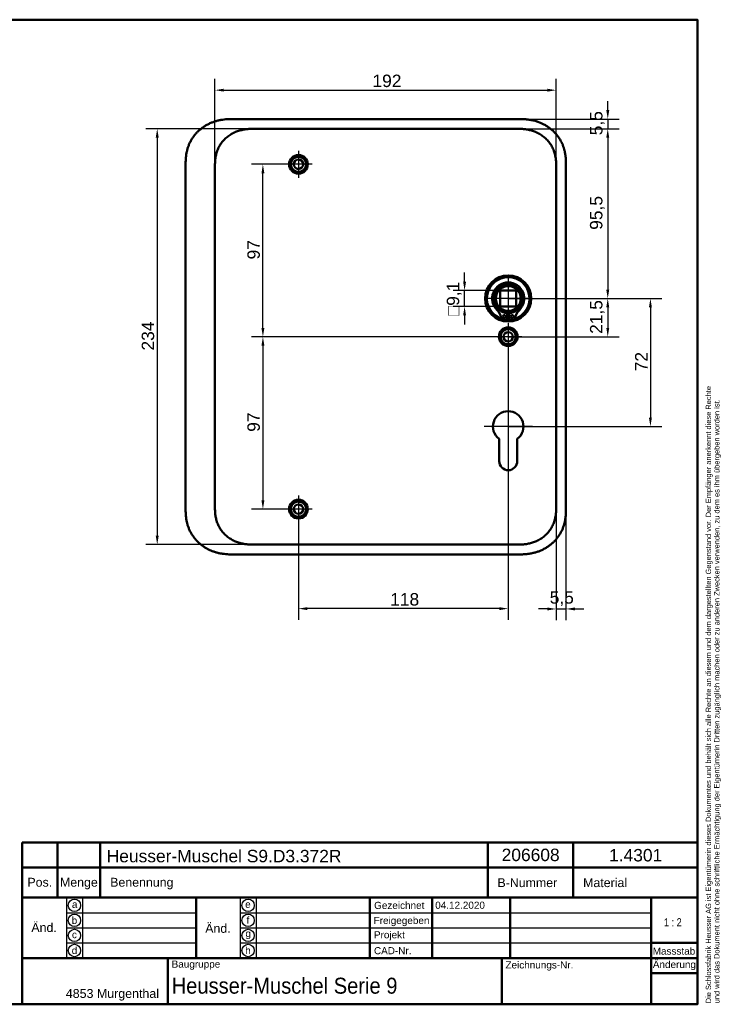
# Model space of a CAD drawing. Header units: millimetres. Extents: x 20 to 833, y 20 to 574.
# Tile 12 of 12: x 439 to 833, y 20 to 574. Entities that reach past the tile are written whole.
import ezdxf
from ezdxf.enums import TextEntityAlignment as Align

# ---------------------------------------------------------------- set-up
doc = ezdxf.new("R2010")
doc.units = ezdxf.units.MM
doc.header["$LTSCALE"] = 2
for name, color, linetype, lineweight in [('Bemaßungen(DIN)', 7, 'Continuous', 25), ('Mittelpunktmarkierung(DIN)', 7, 'Continuous', 25), ('Sichtbare Kanten(DIN)', 7, 'Continuous', 50), ('Skizziergeometrie(DIN)', 7, 'Continuous', 50), ('Skizzierlinie(DIN)', 7, 'Continuous', 25), ('Symbole(DIN)', 7, 'Continuous', 25)]:
    doc.layers.add(name, color=color, linetype=linetype, lineweight=lineweight)
doc.styles.add('Aktuell-DIN', font='arial.ttf')
doc.styles.add('STANDARD-DIN~0', font='arial.ttf')
doc.styles.add('Textstil10', font='arial.ttf')
doc.styles.add('Textstil41', font='arial.ttf', dxfattribs={"width": 0.8})
doc.styles.add('Textstil83', font='arial.ttf', dxfattribs={"width": 0.8})
doc.dimstyles.new('CAD-LAN', dxfattribs={"dimscale": 2, "dimtxt": 3.5, "dimasz": 2.5, "dimexe": 3.175, "dimexo": 0, "dimgap": 0.8, "dimtad": 1, "dimrnd": 1e-08, "dimtxsty": 'STANDARD-DIN~0', "dimcen": 0.09, "dimdle": 10, "dimclrd": 250, "dimclre": 250, "dimclrt": 250, "dimadec": 0, "dimazin": 2, "dimtfac": 1, "dimtmove": 0, "dimatfit": 3, "dimfxl": 1, "dimtolj": 1, "dimtzin": 0, "dimlwd": 25, "dimlwe": 25, "dimarcsym": 0})

# ---------------------------------------------------------------- blocks, each defined once
blk = doc.blocks.new('Ränder Standardrahmen')
at = {"layer": 'Skizziergeometrie(DIN)', "flags": 128}
blk.add_lwpolyline([(10, 10), (10, 287), (410, 287), (410, 10), (10, 10)], dxfattribs=at)
blk = doc.blocks.new('Schriftfelder Heusser')
at = {"layer": 'Skizziergeometrie(DIN)'}
for p, q in [((101, 229.92), (101, 236.92)), ((101, 236.92), (291, 236.92)), ((111, 229.92), (111, 236.92)), ((123, 229.92), (123, 236.92)), ((232, 229.92), (232, 236.92)), ((256, 229.92), (256, 236.92)), ((291, 236.92), (291, 229.92)), ((101, 191.42), (101, 229.92)), ((101, 229.92), (291, 229.92)), ((111, 229.92), (111, 221.42)), ((123, 229.92), (123, 221.42)), ((232, 229.92), (232, 221.42)), ((256, 229.92), (256, 221.42)), ((291, 229.92), (291, 191.42)), ((101, 221.42), (291, 221.42)), ((150, 221.42), (150, 204.42)), ((198.85, 221.42), (198.85, 204.42)), ((216.35, 221.42), (216.35, 204.42)), ((238.35, 221.42), (238.35, 204.42)), ((278, 221.42), (278, 191.42)), ((278, 208.67), (291, 208.67)), ((101, 204.42), (291, 204.42)), ((142, 204.42), (142, 191.42)), ((236, 204.42), (236, 191.42)), ((278, 200.17), (291, 200.17)), ((291, 191.42), (101, 191.42))]:
    blk.add_line(p, q, dxfattribs=at)
at = {"layer": 'Skizzierlinie(DIN)'}
for p, q in [((113.5, 221.42), (113.5, 204.42)), ((118, 221.42), (118, 204.42)), ((162.35, 221.42), (162.35, 204.42)), ((166.85, 221.42), (166.85, 204.42)), ((113.5, 217.17), (150, 217.17)), ((162.35, 217.17), (278, 217.17)), ((113.5, 212.92), (150, 212.92)), ((162.35, 212.92), (278, 212.92)), ((113.5, 208.67), (150, 208.67)), ((162.35, 208.67), (278, 208.67))]:
    blk.add_line(p, q, dxfattribs=at)
for centre in [(115.75, 219.25), (164.6, 219.25), (115.75, 215.04), (164.6, 215.04), (115.75, 210.79), (164.6, 210.79), (115.75, 206.54), (164.6, 206.54)]:
    blk.add_circle(centre, 1.75, dxfattribs=at)
at = {"layer": 'Symbole(DIN)', "color": 7, "insert": (293.33, 191.7), "char_height": 1.5, "width": 182.3003, "attachment_point": 1, "rotation": 90, "line_spacing_factor": 0.944221, "style": 'Aktuell-DIN'}
blk.add_mtext('\\fArial|b0|i0;\\H1.5000;Die Schlossfabrik Heusser AG ist Eigentümerin dieses Dokumentes und behält sich alle Rechte an diesem und dem dargestellten Gegenstand vor. Der Empfänger anerkennt diese Rechte\\Pund wird das Dokument nicht ohne schriftliche Ermächtigung der Eigentümerin Dritten zugänglich machen oder zu anderen Zwecken verwenden, zu dem es ihm übergeben worden ist.\\P ', dxfattribs=at)
at = {"layer": 'Symbole(DIN)', "color": 179, "true_color": 0x262659, "style": 'Aktuell-DIN'}
for s, insert, char_height, attachment_point in [('B-Nummer', (234.74, 225.62), 2.489, 4), ('Material', (265.02, 225.62), 2.489, 5), ('Pos.', (106, 227), 2.489, 2), ('Menge', (117, 227), 2.489, 2), ('Benennung', (125.81, 225.38), 2.489, 4), ('\\fArial|b0|i0;a', (115.81, 219.53), 2, 5), ('\\fArial|b0|i0;e', (164.54, 219.53), 2, 5), ('\\fArial|b0|i0;Gezeichnet', (200.05, 219.23), 2, 4), ('\\fArial|b0|i0;b', (115.75, 215), 2, 5), ('\\fArial|b0|i0;f', (164.55, 215.06), 2, 5), ('\\fArial|b0|i0;Freigegeben', (199.92, 216), 2, 1), ('\\fArial|b0|i0;c', (115.75, 211.01), 2, 5), ('\\fArial|b0|i0;g', (164.63, 211.05), 2, 5), ('\\fArial|b0|i0;Projekt', (200, 211.98), 2, 1), ('\\fArial|b0|i0;d', (115.76, 206.55), 2, 5), ('\\fArial|b0|i0;h', (164.55, 206.57), 2, 5), ('\\fArial|b0|i0;CAD-Nr.', (200, 207.5), 2, 1), ('\\fArial|b0|i0;\\H2.0000;Massstab', (284.39, 206.37), 2, 5), ('\\fArial|b0|i0;\\H2.0000;Baugruppe', (143.1, 203.73), 2, 1), ('\\fArial|b0|i0;Zeichnungs-Nr.', (237, 203.5), 2, 1), ('\\fArial|b0|i0;\\H2.5000;4853 Murgenthal', (113.33, 192.46), 2.5, 7)]:
    blk.add_mtext(s, dxfattribs=dict(at, insert=insert, char_height=char_height, attachment_point=attachment_point))
at = {"layer": 'Symbole(DIN)', "color": 179, "true_color": 0x262659, "attachment_point": 5, "style": 'Aktuell-DIN'}
for s, insert, char_height, width in [('Änd.', (107.21, 213), 2.489, 12.3494), ('Änd.', (156.12, 212.76), 2.489, 12.3494), ('\\fArial|b0|i0;Änderung', (284.51, 202.33), 2, 12.1143)]:
    blk.add_mtext(s, dxfattribs=dict(at, insert=insert, char_height=char_height, width=width))
at = {"layer": 'Symbole(DIN)', "color": 7, "insert": (143.1, 196.62), "char_height": 4.5, "width": 90.18, "attachment_point": 4, "style": 'Aktuell-DIN'}
blk.add_mtext('\\fArial|b0|i0;\\W0.90;\\H4.5000;Heusser-Muschel Serie 9', dxfattribs=at)
at = {"layer": 'Symbole(DIN)', "color": 179, "true_color": 0x262659, "style": 'Textstil10'}
blk.add_attdef('ERSTELLUNGSDATUM_001', (217.23, 218.29), '', height=2, dxfattribs=at)
at = {"layer": 'Symbole(DIN)', "color": 179, "true_color": 0x262659}
for tag, height, style, p in [('AUTOR', 2.49, 'Aktuell-DIN', (240.03, 219.26)), ('KONTROLLDATUM', 2, 'Textstil10', (217.42, 215.04)), ('KONTROLLIERT_VON', 2, 'Textstil10', (239.98, 215.05))]:
    blk.add_attdef(tag, text='', height=height, dxfattribs=dict(at, style=style)).set_placement(p, align=Align.MIDDLE_LEFT)
at = {"layer": 'Symbole(DIN)', "color": 7, "style": 'Textstil83', "width": 0.8}
blk.add_attdef('Anfänglicher_Ansichtsmaßstab_001', (281.57, 213.34), '', height=2.3, dxfattribs=at)
at = {"layer": 'Symbole(DIN)', "color": 179, "true_color": 0x262659, "style": 'Textstil10'}
blk.add_attdef('PROJEKT', text='', height=2, dxfattribs=at).set_placement((217.77, 209.72), align=Align.BOTTOM_LEFT)
at = {"layer": 'Symbole(DIN)', "color": 7, "style": 'Textstil41', "width": 0.8}
blk.add_attdef('STATUS', text='', height=5, dxfattribs=at).set_placement((284.53, 195.86), align=Align.MIDDLE_CENTER)
blk = doc.blocks.new('*D8')
at = {"layer": 'Bemaßungen(DIN)', "color": 250, "linetype": 'Continuous', "lineweight": 25, "true_color": 0x3f3f3f, "transparency": 16777216}
for p, q in [((716.99, 512.62), (775.88, 512.62)), ((769.53, 507.62), (769.53, 422.12)), ((713.53, 417.12), (775.88, 417.12))]:
    blk.add_line(p, q, dxfattribs=at)
at = {"layer": 'Bemaßungen(DIN)', "color": 250, "linetype": 'Continuous', "true_color": 0x3f3f3f, "transparency": 16777216}
for points in [[(768.7, 507.62), (770.36, 507.62), (769.53, 512.62)], [(768.7, 422.12), (770.36, 422.12), (769.53, 417.12)]]:
    blk.add_solid(points, dxfattribs=at)
at = {"layer": 'Defpoints', "color": 0, "linetype": 'Continuous', "transparency": 16777216}
for p in [(716.99, 512.62), (713.53, 417.12), (769.53, 417.12)]:
    blk.add_point(p, dxfattribs=at)
at = {"layer": 'Bemaßungen(DIN)', "color": 250, "linetype": 'Continuous', "lineweight": 25, "true_color": 0x3f3f3f, "transparency": 16777216, "insert": (759.52, 455.76), "char_height": 7, "attachment_point": 1, "rotation": 90, "style": 'STANDARD-DIN~0'}
blk.add_mtext('\\A1;95,5', dxfattribs=at)
blk = doc.blocks.new('*D9')
at = {"layer": 'Bemaßungen(DIN)', "color": 250, "linetype": 'Continuous', "lineweight": 25, "true_color": 0x3f3f3f, "transparency": 16777216}
for p, q in [((713.53, 417.12), (775.88, 417.12)), ((769.53, 412.12), (769.53, 400.62)), ((713.53, 395.62), (775.88, 395.62))]:
    blk.add_line(p, q, dxfattribs=at)
at = {"layer": 'Bemaßungen(DIN)', "color": 250, "linetype": 'Continuous', "true_color": 0x3f3f3f, "transparency": 16777216}
for points in [[(768.7, 412.12), (770.36, 412.12), (769.53, 417.12)], [(768.7, 400.62), (770.36, 400.62), (769.53, 395.62)]]:
    blk.add_solid(points, dxfattribs=at)
at = {"layer": 'Defpoints', "color": 0, "linetype": 'Continuous', "transparency": 16777216}
for p in [(713.53, 417.12), (713.53, 395.62), (769.53, 395.62)]:
    blk.add_point(p, dxfattribs=at)
at = {"layer": 'Bemaßungen(DIN)', "color": 250, "linetype": 'Continuous', "lineweight": 25, "true_color": 0x3f3f3f, "transparency": 16777216, "insert": (759.52, 397.2), "char_height": 7, "attachment_point": 1, "rotation": 90, "style": 'STANDARD-DIN~0'}
blk.add_mtext('\\A1;21,5', dxfattribs=at)
blk = doc.blocks.new('*D10')
at = {"layer": 'Bemaßungen(DIN)', "color": 250, "linetype": 'Continuous', "lineweight": 25, "true_color": 0x3f3f3f, "transparency": 16777216}
for p, q in [((713.53, 417.12), (799.88, 417.12)), ((793.53, 412.12), (793.53, 350.12)), ((713.53, 345.12), (799.88, 345.12))]:
    blk.add_line(p, q, dxfattribs=at)
at = {"layer": 'Bemaßungen(DIN)', "color": 250, "linetype": 'Continuous', "true_color": 0x3f3f3f, "transparency": 16777216}
for points in [[(792.7, 412.12), (794.36, 412.12), (793.53, 417.12)], [(792.7, 350.12), (794.36, 350.12), (793.53, 345.12)]]:
    blk.add_solid(points, dxfattribs=at)
at = {"layer": 'Defpoints', "color": 0, "linetype": 'Continuous', "transparency": 16777216}
for p in [(713.53, 417.12), (713.53, 345.12), (793.53, 345.12)]:
    blk.add_point(p, dxfattribs=at)
at = {"layer": 'Bemaßungen(DIN)', "color": 250, "linetype": 'Continuous', "lineweight": 25, "true_color": 0x3f3f3f, "transparency": 16777216, "insert": (784.9, 376.17), "char_height": 7, "attachment_point": 1, "rotation": 90, "style": 'STANDARD-DIN~0'}
blk.add_mtext('\\A1;72', dxfattribs=at)
blk = doc.blocks.new('*D11')
at = {"layer": 'Bemaßungen(DIN)', "color": 250, "linetype": 'Continuous', "lineweight": 25, "true_color": 0x3f3f3f, "transparency": 16777216}
for p, q in [((713.53, 387.97), (713.53, 236.27)), ((595.53, 290.97), (595.53, 236.27)), ((708.53, 242.62), (600.53, 242.62))]:
    blk.add_line(p, q, dxfattribs=at)
at = {"layer": 'Bemaßungen(DIN)', "color": 250, "linetype": 'Continuous', "true_color": 0x3f3f3f, "transparency": 16777216}
for points in [[(600.53, 243.46), (600.53, 241.79), (595.53, 242.62)], [(708.53, 243.46), (708.53, 241.79), (713.53, 242.62)]]:
    blk.add_solid(points, dxfattribs=at)
at = {"layer": 'Defpoints', "color": 0, "linetype": 'Continuous', "transparency": 16777216}
for p in [(713.53, 387.97), (595.53, 290.97), (595.53, 242.62)]:
    blk.add_point(p, dxfattribs=at)
at = {"layer": 'Bemaßungen(DIN)', "color": 250, "linetype": 'Continuous', "lineweight": 25, "true_color": 0x3f3f3f, "transparency": 16777216, "insert": (647.12, 251.37), "char_height": 7, "attachment_point": 1, "style": 'STANDARD-DIN~0'}
blk.add_mtext('\\A1;118', dxfattribs=at)
blk = doc.blocks.new('*D12')
at = {"layer": 'Bemaßungen(DIN)', "color": 250, "linetype": 'Continuous', "lineweight": 25, "true_color": 0x3f3f3f, "transparency": 16777216}
for p, q in [((740.53, 301.93), (740.53, 236.1)), ((746.03, 299.91), (746.03, 236.1)), ((735.53, 242.45), (730.53, 242.45)), ((740.53, 242.45), (746.03, 242.45)), ((751.03, 242.45), (756.03, 242.45))]:
    blk.add_line(p, q, dxfattribs=at)
at = {"layer": 'Bemaßungen(DIN)', "color": 250, "linetype": 'Continuous', "true_color": 0x3f3f3f, "transparency": 16777216}
for points in [[(735.53, 243.28), (735.53, 241.61), (740.53, 242.45)], [(751.03, 243.28), (751.03, 241.61), (746.03, 242.45)]]:
    blk.add_solid(points, dxfattribs=at)
at = {"layer": 'Defpoints', "color": 0, "linetype": 'Continuous', "transparency": 16777216}
for p in [(740.53, 301.93), (746.03, 299.91), (746.03, 242.45)]:
    blk.add_point(p, dxfattribs=at)
at = {"layer": 'Bemaßungen(DIN)', "color": 250, "linetype": 'Continuous', "lineweight": 25, "true_color": 0x3f3f3f, "transparency": 16777216, "insert": (736.88, 252.43), "char_height": 7, "attachment_point": 1, "style": 'STANDARD-DIN~0'}
blk.add_mtext('\\A1;5,5', dxfattribs=at)
blk = doc.blocks.new('*D13')
at = {"layer": 'Bemaßungen(DIN)', "color": 250, "linetype": 'Continuous', "lineweight": 25, "true_color": 0x3f3f3f, "transparency": 16777216}
for p, q in [((713.53, 395.62), (569.18, 395.62)), ((575.53, 390.62), (575.53, 303.62)), ((595.53, 298.62), (569.18, 298.62))]:
    blk.add_line(p, q, dxfattribs=at)
at = {"layer": 'Bemaßungen(DIN)', "color": 250, "linetype": 'Continuous', "true_color": 0x3f3f3f, "transparency": 16777216}
for points in [[(574.7, 390.62), (576.36, 390.62), (575.53, 395.62)], [(574.7, 303.62), (576.36, 303.62), (575.53, 298.62)]]:
    blk.add_solid(points, dxfattribs=at)
at = {"layer": 'Defpoints', "color": 0, "linetype": 'Continuous', "transparency": 16777216}
for p in [(713.53, 395.62), (575.53, 298.62), (595.53, 298.62)]:
    blk.add_point(p, dxfattribs=at)
at = {"layer": 'Bemaßungen(DIN)', "color": 250, "linetype": 'Continuous', "lineweight": 25, "true_color": 0x3f3f3f, "transparency": 16777216, "insert": (566.78, 342.11), "char_height": 7, "attachment_point": 1, "rotation": 90, "style": 'STANDARD-DIN~0'}
blk.add_mtext('\\A1;97', dxfattribs=at)
blk = doc.blocks.new('*D14')
at = {"layer": 'Bemaßungen(DIN)', "color": 250, "linetype": 'Continuous', "lineweight": 25, "true_color": 0x3f3f3f, "transparency": 16777216}
for p, q in [((595.53, 492.62), (569.18, 492.62)), ((575.53, 400.62), (575.53, 487.62)), ((713.53, 395.62), (569.18, 395.62))]:
    blk.add_line(p, q, dxfattribs=at)
at = {"layer": 'Bemaßungen(DIN)', "color": 250, "linetype": 'Continuous', "true_color": 0x3f3f3f, "transparency": 16777216}
for points in [[(574.7, 487.62), (576.36, 487.62), (575.53, 492.62)], [(574.7, 400.62), (576.36, 400.62), (575.53, 395.62)]]:
    blk.add_solid(points, dxfattribs=at)
at = {"layer": 'Defpoints', "color": 0, "linetype": 'Continuous', "transparency": 16777216}
for p in [(575.53, 492.62), (595.53, 492.62), (713.53, 395.62)]:
    blk.add_point(p, dxfattribs=at)
at = {"layer": 'Bemaßungen(DIN)', "color": 250, "linetype": 'Continuous', "lineweight": 25, "true_color": 0x3f3f3f, "transparency": 16777216, "insert": (566.78, 439.11), "char_height": 7, "attachment_point": 1, "rotation": 90, "style": 'STANDARD-DIN~0'}
blk.add_mtext('\\A1;97', dxfattribs=at)
blk = doc.blocks.new('*D15')
at = {"layer": 'Bemaßungen(DIN)', "color": 250, "linetype": 'Continuous', "lineweight": 25, "true_color": 0x3f3f3f, "transparency": 16777216}
for p, q in [((548.53, 490.34), (548.53, 540.69)), ((740.53, 490.34), (740.53, 540.69)), ((553.53, 534.34), (735.53, 534.34))]:
    blk.add_line(p, q, dxfattribs=at)
at = {"layer": 'Bemaßungen(DIN)', "color": 250, "linetype": 'Continuous', "true_color": 0x3f3f3f, "transparency": 16777216}
for points in [[(553.53, 535.17), (553.53, 533.51), (548.53, 534.34)], [(735.53, 535.17), (735.53, 533.51), (740.53, 534.34)]]:
    blk.add_solid(points, dxfattribs=at)
at = {"layer": 'Defpoints', "color": 0, "linetype": 'Continuous', "transparency": 16777216}
for p in [(740.53, 534.34), (548.53, 490.34), (740.53, 490.34)]:
    blk.add_point(p, dxfattribs=at)
at = {"layer": 'Bemaßungen(DIN)', "color": 250, "linetype": 'Continuous', "lineweight": 25, "true_color": 0x3f3f3f, "transparency": 16777216, "insert": (637.16, 543.09), "char_height": 7, "attachment_point": 1, "style": 'STANDARD-DIN~0'}
blk.add_mtext('\\A1;192', dxfattribs=at)
blk = doc.blocks.new('*D16')
at = {"layer": 'Bemaßungen(DIN)', "color": 250, "linetype": 'Continuous', "lineweight": 25, "true_color": 0x3f3f3f, "transparency": 16777216}
for p, q in [((572.07, 512.62), (509.72, 512.62)), ((516.07, 507.62), (516.07, 283.62)), ((572.07, 278.62), (509.72, 278.62))]:
    blk.add_line(p, q, dxfattribs=at)
at = {"layer": 'Bemaßungen(DIN)', "color": 250, "linetype": 'Continuous', "true_color": 0x3f3f3f, "transparency": 16777216}
for points in [[(515.24, 507.62), (516.9, 507.62), (516.07, 512.62)], [(515.24, 283.62), (516.9, 283.62), (516.07, 278.62)]]:
    blk.add_solid(points, dxfattribs=at)
at = {"layer": 'Defpoints', "color": 0, "linetype": 'Continuous', "transparency": 16777216}
for p in [(572.07, 512.62), (516.07, 278.62), (572.07, 278.62)]:
    blk.add_point(p, dxfattribs=at)
at = {"layer": 'Bemaßungen(DIN)', "color": 250, "linetype": 'Continuous', "lineweight": 25, "true_color": 0x3f3f3f, "transparency": 16777216, "insert": (507.32, 387.84), "char_height": 7, "attachment_point": 1, "rotation": 90, "style": 'STANDARD-DIN~0'}
blk.add_mtext('\\A1;234', dxfattribs=at)
blk = doc.blocks.new('*D17')
at = {"layer": 'Bemaßungen(DIN)', "color": 250, "linetype": 'Continuous', "lineweight": 25, "true_color": 0x3f3f3f, "transparency": 16777216}
for p, q in [((769.53, 523.12), (769.53, 528.12)), ((717.99, 518.12), (775.88, 518.12)), ((769.53, 518.12), (769.53, 512.62)), ((716.99, 512.62), (775.88, 512.62)), ((769.53, 507.62), (769.53, 502.62))]:
    blk.add_line(p, q, dxfattribs=at)
at = {"layer": 'Bemaßungen(DIN)', "color": 250, "linetype": 'Continuous', "true_color": 0x3f3f3f, "transparency": 16777216}
for points in [[(768.7, 523.12), (770.36, 523.12), (769.53, 518.12)], [(768.7, 507.62), (770.36, 507.62), (769.53, 512.62)]]:
    blk.add_solid(points, dxfattribs=at)
at = {"layer": 'Defpoints', "color": 0, "linetype": 'Continuous', "transparency": 16777216}
for p in [(717.99, 518.12), (716.99, 512.62), (769.53, 512.62)]:
    blk.add_point(p, dxfattribs=at)
at = {"layer": 'Bemaßungen(DIN)', "color": 250, "linetype": 'Continuous', "lineweight": 25, "true_color": 0x3f3f3f, "transparency": 16777216, "insert": (759.55, 508.97), "char_height": 7, "attachment_point": 1, "rotation": 90, "style": 'STANDARD-DIN~0'}
blk.add_mtext('\\A1;5,5', dxfattribs=at)
blk = doc.blocks.new('*D18')
at = {"layer": 'Bemaßungen(DIN)', "color": 250, "linetype": 'Continuous', "lineweight": 25, "true_color": 0x3f3f3f, "transparency": 16777216}
for p, q in [((688.98, 426.67), (688.98, 431.67)), ((708.98, 421.67), (682.63, 421.67)), ((688.98, 412.57), (688.98, 421.67)), ((708.98, 412.57), (682.63, 412.57)), ((688.98, 407.57), (688.98, 402.57))]:
    blk.add_line(p, q, dxfattribs=at)
at = {"layer": 'Bemaßungen(DIN)', "color": 250, "linetype": 'Continuous', "true_color": 0x3f3f3f, "transparency": 16777216}
for points in [[(688.15, 426.67), (689.81, 426.67), (688.98, 421.67)], [(688.15, 407.57), (689.81, 407.57), (688.98, 412.57)]]:
    blk.add_solid(points, dxfattribs=at)
at = {"layer": 'Defpoints', "color": 0, "linetype": 'Continuous', "transparency": 16777216}
for p in [(688.98, 421.67), (708.98, 421.67), (708.98, 412.57)]:
    blk.add_point(p, dxfattribs=at)
at = {"layer": 'Bemaßungen(DIN)', "color": 250, "linetype": 'Continuous', "lineweight": 25, "true_color": 0x3f3f3f, "transparency": 16777216, "insert": (678.97, 407.36), "char_height": 7, "attachment_point": 1, "rotation": 90, "style": 'STANDARD-DIN~0'}
blk.add_mtext('\\A1;\\fAIGDT|b0|i0;\\H7.0000;o\\fArial|b0|i0;\\H7.0000;9,1', dxfattribs=at)

msp = doc.modelspace()

# ---------------------------------------------------------------- linework, layer by layer
at = {"layer": 'Mittelpunktmarkierung(DIN)', "linetype": 'Continuous'}
for p, q in [((595.531, 500.273), (595.531, 484.973)), ((603.181, 492.623), (587.881, 492.623)), ((713.531, 429.123), (713.531, 405.123)), ((725.531, 417.123), (701.531, 417.123)), ((713.531, 403.273), (713.531, 387.973)), ((721.181, 395.623), (705.881, 395.623)), ((713.531, 358.723), (713.531, 335.123)), ((727.131, 345.123), (699.931, 345.123)), ((595.531, 306.273), (595.531, 290.973)), ((603.181, 298.623), (587.881, 298.623))]:
    msp.add_line(p, q, dxfattribs=at)
at = {"layer": 'Sichtbare Kanten(DIN)'}
for p, q in [((717.993, 518.123), (559.07, 518.123)), ((572.07, 512.623), (572.07, 512.623)), ((716.993, 512.623), (572.07, 512.623)), ((532.031, 491.338), (532.031, 299.866)), ((746.031, 299.907), (746.031, 491.338)), ((708.981, 412.573), (708.981, 421.673)), ((708.981, 421.673), (718.081, 421.673)), ((718.081, 421.673), (718.081, 412.573)), ((718.081, 412.573), (708.981, 412.573)), ((712.915, 405.165), (709.891, 405.165)), ((712.915, 408.865), (712.915, 405.165)), ((714.148, 405.165), (714.148, 408.865)), ((717.172, 405.165), (714.148, 405.165)), ((708.431, 325.623), (708.431, 338.198)), ((718.631, 338.198), (718.631, 325.623)), ((572.07, 278.623), (572.07, 278.623)), ((716.993, 278.623), (572.07, 278.623)), ((716.993, 278.623), (716.993, 278.623)), ((559.07, 273.123), (717.993, 273.123))]:
    msp.add_line(p, q, dxfattribs=at)
for centre, radius in [((595.531, 492.623), 5.25), ((595.531, 492.623), 4.25), ((595.531, 492.623), 2.65), ((713.531, 417.123), 13), ((713.531, 417.123), 12.5), ((713.531, 417.123), 8), ((713.531, 417.123), 7), ((711.3, 407.015), 0.85), ((715.763, 407.015), 0.85), ((713.531, 395.623), 5.25), ((713.531, 395.623), 4.25), ((713.531, 395.623), 2.65), ((595.531, 298.623), 5.25), ((595.531, 298.623), 4.25), ((595.531, 298.623), 2.65)]:
    msp.add_circle(centre, radius, dxfattribs=at)
for centre, radius, start, end in [((713.531, 417.123), 12, 288.17213, 251.82787), ((713.531, 417.123), 9.017, 314.1409, 225.8591), ((701.209, 404.425), 8.678, 4.96705, 45.8591), ((713.531, 416.389), 7.55, 215.6871, 265.31499), ((713.531, 416.389), 7.55, 274.68501, 324.3129), ((725.854, 404.425), 8.678, 134.1409, 175.03295), ((713.531, 417.123), 8.2, 243.63056, 296.36944), ((713.531, 417.123), 12, 265.21102, 274.78898), ((713.531, 417.123), 9, 266.0711, 273.9289), ((713.531, 345.123), 8.6, 306.37412, 233.63044), ((713.531, 325.623), 5.1, 180, 0)]:
    msp.add_arc(centre, radius, start, end, dxfattribs=at)
for points, knots in [([(559.07, 518.123), (558.485, 518.12), (557.306, 518.107), (555.817, 518.043), (554.319, 517.929), (553.116, 517.79), (551.612, 517.548), (550.411, 517.296), (548.922, 516.901), (547.742, 516.52), (546.291, 515.959), (545.153, 515.443), (543.768, 514.715), (542.694, 514.066), (541.402, 513.177), (540.412, 512.405), (539.238, 511.368), (538.353, 510.485), (537.321, 509.321), (536.557, 508.344), (535.685, 507.074), (535.056, 506.023), (534.358, 504.673), (533.87, 503.567), (533.35, 502.162), (533.004, 501.023), (532.655, 499.59), (532.441, 498.438), (532.246, 496.998), (532.142, 495.85), (532.065, 494.424), (532.032, 493.009), (532.031, 491.893), (532.031, 491.338)], [-0.99998994, -0.99998994, -0.99998994, -0.99998994, -0.9592928, -0.91859565, -0.89824708, -0.85754993, -0.83720136, -0.79650421, -0.77615564, -0.73545849, -0.71510992, -0.67441277, -0.6540642, -0.61336705, -0.59301848, -0.55232133, -0.53197276, -0.49127561, -0.47092704, -0.43022989, -0.40988132, -0.36918417, -0.3488356, -0.30813845, -0.28778988, -0.24709273, -0.22674416, -0.18604701, -0.16569844, -0.12500129, -0.10465272, -0.06395557, -0.02325842, -0.02325842, -0.02325842, -0.02325842]), ([(746.031, 491.338), (746.032, 491.637), (746.031, 492.236), (746.026, 492.989), (746.013, 493.746), (745.996, 494.354), (745.962, 495.117), (745.924, 495.729), (745.848, 496.647), (745.747, 497.567), (745.559, 498.792), (745.376, 499.706), (745.159, 500.613), (744.996, 501.214), (744.769, 501.959), (744.569, 502.551), (744.296, 503.281), (744.059, 503.859), (743.677, 504.714), (743.259, 505.553), (742.565, 506.775), (741.881, 507.821), (740.947, 509.07), (740.138, 510.021), (739.058, 511.144), (738.14, 511.989), (736.933, 512.973), (735.921, 513.7), (734.607, 514.534), (733.517, 515.137), (732.256, 515.742), (731.397, 516.105), (730.526, 516.436), (729.939, 516.639), (729.051, 516.92), (728.155, 517.168), (726.948, 517.446), (726.037, 517.616), (725.122, 517.757), (724.512, 517.837), (723.748, 517.92), (723.138, 517.975), (722.375, 518.029), (721.765, 518.062), (720.853, 518.097), (719.641, 518.122), (718.59, 518.123), (717.993, 518.123)], [-0.99999789, -0.99999789, -0.99999789, -0.99999789, -0.9791648, -0.9583317, -0.94791516, -0.92708206, -0.91666552, -0.89583243, -0.88541588, -0.85416624, -0.83333315, -0.80208351, -0.79166696, -0.77083387, -0.76041733, -0.73958423, -0.72916769, -0.70833459, -0.69791805, -0.66666841, -0.64583532, -0.60416913, -0.58333604, -0.54166985, -0.52083676, -0.47917058, -0.45833749, -0.4166713, -0.39583821, -0.35417202, -0.33333893, -0.30208929, -0.29167275, -0.27083965, -0.26042311, -0.22917347, -0.20834038, -0.17709074, -0.16667419, -0.1458411, -0.13542455, -0.11459146, -0.10417491, -0.08334182, -0.07292528, -0.04167564, -0.00000945, -0.00000945, -0.00000945, -0.00000945]), ([(548.531, 490.338), (548.531, 490.966), (548.532, 491.615), (548.544, 492.263), (548.558, 492.986), (548.587, 493.71), (548.642, 494.425), (548.702, 495.203), (548.793, 495.972), (548.924, 496.734), (549.06, 497.526), (549.239, 498.312), (549.473, 499.103), (549.709, 499.896), (549.999, 500.684), (550.344, 501.449), (550.691, 502.218), (551.094, 502.966), (551.55, 503.684), (552.004, 504.399), (552.511, 505.084), (553.067, 505.733), (553.618, 506.374), (554.219, 506.983), (554.856, 507.543), (555.493, 508.104), (556.163, 508.615), (556.863, 509.08), (557.558, 509.541), (558.284, 509.957), (559.037, 510.326), (559.773, 510.686), (560.536, 511.003), (561.319, 511.274), (562.074, 511.535), (562.849, 511.754), (563.633, 511.932), (564.381, 512.102), (565.138, 512.234), (565.901, 512.334), (566.625, 512.429), (567.354, 512.495), (568.086, 512.539), (568.776, 512.581), (569.468, 512.602), (570.154, 512.613), (570.801, 512.623), (571.442, 512.623), (572.07, 512.623)], [0, 0, 0, 0, 0.20048, 0.20048, 0.20048, 0.4237428, 0.4237428, 0.4237428, 0.6666848, 0.6666848, 0.6666848, 0.9193992, 0.9193992, 0.9193992, 1.173002, 1.173002, 1.173002, 1.4278722, 1.4278722, 1.4278722, 1.6819311, 1.6819311, 1.6819311, 1.933378, 1.933378, 1.933378, 2.1848149, 2.1848149, 2.1848149, 2.4343919, 2.4343919, 2.4343919, 2.6782792, 2.6782792, 2.6782792, 2.9134601, 2.9134601, 2.9134601, 3.1379646, 3.1379646, 3.1379646, 3.3508174, 3.3508174, 3.3508174, 3.5518222, 3.5518222, 3.5518222, 3.7413044, 3.7413044, 3.7413044, 3.7413044]), ([(716.993, 512.623), (717.621, 512.623), (718.262, 512.623), (718.909, 512.613), (719.595, 512.602), (720.287, 512.581), (720.977, 512.539), (721.709, 512.495), (722.438, 512.429), (723.162, 512.334), (723.925, 512.234), (724.682, 512.102), (725.431, 511.932), (726.215, 511.754), (726.989, 511.535), (727.744, 511.274), (728.527, 511.003), (729.29, 510.686), (730.026, 510.326), (730.779, 509.957), (731.505, 509.541), (732.2, 509.08), (732.901, 508.615), (733.571, 508.104), (734.207, 507.543), (734.844, 506.983), (735.445, 506.374), (735.996, 505.733), (736.552, 505.084), (737.059, 504.399), (737.513, 503.684), (737.969, 502.966), (738.372, 502.218), (738.719, 501.449), (739.064, 500.684), (739.354, 499.896), (739.59, 499.103), (739.824, 498.312), (740.003, 497.526), (740.139, 496.734), (740.27, 495.972), (740.361, 495.203), (740.421, 494.425), (740.476, 493.71), (740.505, 492.986), (740.519, 492.263), (740.531, 491.615), (740.532, 490.966), (740.532, 490.338)], [0, 0, 0, 0, 0.1894834, 0.1894834, 0.1894834, 0.3904881, 0.3904881, 0.3904881, 0.6033414, 0.6033414, 0.6033414, 0.8278466, 0.8278466, 0.8278466, 1.0630283, 1.0630283, 1.0630283, 1.3069161, 1.3069161, 1.3069161, 1.5564929, 1.5564929, 1.5564929, 1.8079285, 1.8079285, 1.8079285, 2.0593731, 2.0593731, 2.0593731, 2.3134297, 2.3134297, 2.3134297, 2.5682979, 2.5682979, 2.5682979, 2.8218991, 2.8218991, 2.8218991, 3.0746122, 3.0746122, 3.0746122, 3.3175525, 3.3175525, 3.3175525, 3.5408138, 3.5408138, 3.5408138, 3.7412926, 3.7412926, 3.7412926, 3.7412926]), ([(532.031, 299.825), (532.031, 299.297), (532.032, 298.208), (532.065, 296.822), (532.142, 295.395), (532.246, 294.247), (532.441, 292.808), (532.655, 291.656), (533.004, 290.222), (533.35, 289.083), (533.87, 287.678), (534.358, 286.573), (535.056, 285.223), (535.685, 284.171), (536.557, 282.901), (537.321, 281.925), (538.353, 280.76), (539.238, 279.877), (540.412, 278.841), (541.402, 278.068), (542.694, 277.179), (543.768, 276.531), (545.153, 275.802), (546.291, 275.286), (547.742, 274.725), (548.922, 274.344), (550.411, 273.949), (551.612, 273.697), (553.116, 273.455), (554.319, 273.317), (555.817, 273.202), (557.306, 273.138), (558.485, 273.125), (559.07, 273.123)], [-0.97472618, -0.97472618, -0.97472618, -0.97472618, -0.93604739, -0.89534998, -0.87500127, -0.83430386, -0.81395515, -0.77325774, -0.75290903, -0.71221162, -0.69186291, -0.6511655, -0.6308168, -0.59011938, -0.56977068, -0.52907326, -0.50872456, -0.46802714, -0.44767844, -0.40698102, -0.38663232, -0.3459349, -0.3255862, -0.28488878, -0.26454008, -0.22384266, -0.20349396, -0.16279654, -0.14244784, -0.10175042, -0.08140172, -0.0407043, -0.00000689, -0.00000689, -0.00000689, -0.00000689]), ([(572.07, 278.623), (571.442, 278.623), (570.801, 278.623), (570.154, 278.633), (569.468, 278.643), (568.776, 278.665), (568.086, 278.706), (567.354, 278.75), (566.625, 278.816), (565.901, 278.911), (565.138, 279.012), (564.381, 279.144), (563.632, 279.314), (562.849, 279.492), (562.074, 279.711), (561.319, 279.972), (560.536, 280.243), (559.773, 280.559), (559.037, 280.92), (558.284, 281.289), (557.558, 281.704), (556.863, 282.166), (556.163, 282.63), (555.493, 283.142), (554.856, 283.702), (554.219, 284.263), (553.618, 284.871), (553.067, 285.513), (552.511, 286.161), (552.004, 286.846), (551.55, 287.562), (551.094, 288.279), (550.691, 289.027), (550.344, 289.797), (549.999, 290.562), (549.709, 291.35), (549.473, 292.143), (549.239, 292.933), (549.06, 293.719), (548.924, 294.512), (548.793, 295.274), (548.702, 296.042), (548.642, 296.82), (548.587, 297.536), (548.558, 298.259), (548.544, 298.982), (548.532, 299.631), (548.531, 300.279), (548.531, 300.907)], [0, 0, 0, 0, 0.1894861, 0.1894861, 0.1894861, 0.3904941, 0.3904941, 0.3904941, 0.6033491, 0.6033491, 0.6033491, 0.8278544, 0.8278544, 0.8278544, 1.0630348, 1.0630348, 1.0630348, 1.3069205, 1.3069205, 1.3069205, 1.5564953, 1.5564953, 1.5564953, 1.8079303, 1.8079303, 1.8079303, 2.0593759, 2.0593759, 2.0593759, 2.3134335, 2.3134335, 2.3134335, 2.5683022, 2.5683022, 2.5683022, 2.8219033, 2.8219033, 2.8219033, 3.0746163, 3.0746163, 3.0746163, 3.3175565, 3.3175565, 3.3175565, 3.5408165, 3.5408165, 3.5408165, 3.7412931, 3.7412931, 3.7412931, 3.7412931]), ([(740.532, 300.907), (740.532, 300.279), (740.531, 299.631), (740.519, 298.982), (740.505, 298.259), (740.476, 297.535), (740.421, 296.82), (740.361, 296.042), (740.27, 295.274), (740.139, 294.512), (740.003, 293.719), (739.824, 292.933), (739.59, 292.143), (739.354, 291.35), (739.064, 290.562), (738.719, 289.796), (738.372, 289.027), (737.969, 288.279), (737.513, 287.562), (737.059, 286.846), (736.552, 286.161), (735.996, 285.513), (735.445, 284.871), (734.844, 284.263), (734.207, 283.702), (733.57, 283.142), (732.9, 282.63), (732.2, 282.165), (731.505, 281.704), (730.779, 281.289), (730.026, 280.92), (729.29, 280.559), (728.527, 280.243), (727.744, 279.972), (726.989, 279.711), (726.214, 279.492), (725.431, 279.314), (724.682, 279.144), (723.925, 279.011), (723.162, 278.911), (722.438, 278.816), (721.709, 278.75), (720.977, 278.706), (720.287, 278.665), (719.595, 278.643), (718.909, 278.633), (718.262, 278.623), (717.621, 278.623), (716.993, 278.623)], [0, 0, 0, 0, 0.2004784, 0.2004784, 0.2004784, 0.4237411, 0.4237411, 0.4237411, 0.6666843, 0.6666843, 0.6666843, 0.9194001, 0.9194001, 0.9194001, 1.1730034, 1.1730034, 1.1730034, 1.4278738, 1.4278738, 1.4278738, 1.6819326, 1.6819326, 1.6819326, 1.9333793, 1.9333793, 1.9333793, 2.1848165, 2.1848165, 2.1848165, 2.4343943, 2.4343943, 2.4343943, 2.6782826, 2.6782826, 2.6782826, 2.9134642, 2.9134642, 2.9134642, 3.137969, 3.137969, 3.137969, 3.3508216, 3.3508216, 3.3508216, 3.5518257, 3.5518257, 3.5518257, 3.7413067, 3.7413067, 3.7413067, 3.7413067]), ([(717.993, 273.123), (718.59, 273.122), (719.641, 273.124), (720.852, 273.149), (721.765, 273.184), (722.375, 273.217), (723.138, 273.271), (723.749, 273.325), (724.512, 273.409), (725.122, 273.488), (726.037, 273.629), (726.949, 273.8), (728.306, 274.112), (729.498, 274.453), (730.966, 274.962), (732.116, 275.436), (733.517, 276.109), (734.607, 276.712), (735.922, 277.545), (736.933, 278.273), (738.14, 279.257), (739.058, 280.101), (740.138, 281.224), (740.947, 282.176), (741.881, 283.425), (742.565, 284.47), (743.336, 285.829), (743.882, 286.953), (744.473, 288.397), (744.874, 289.58), (745.281, 291.083), (745.535, 292.3), (745.747, 293.678), (745.848, 294.598), (745.924, 295.517), (745.962, 296.128), (745.996, 296.892), (746.013, 297.5), (746.026, 298.257), (746.031, 299.01), (746.032, 299.609), (746.031, 299.907)], [-0.99999787, -0.99999787, -0.99999787, -0.99999787, -0.95833168, -0.92708204, -0.9166655, -0.89583241, -0.88541586, -0.86458277, -0.85416622, -0.83333313, -0.82291658, -0.79166695, -0.77083385, -0.72916767, -0.70833458, -0.66666839, -0.6458353, -0.60416912, -0.58333603, -0.54166984, -0.52083675, -0.47917057, -0.45833747, -0.41667129, -0.3958382, -0.35417201, -0.33333892, -0.29167274, -0.27083965, -0.22917346, -0.20834037, -0.16667419, -0.14584109, -0.11459146, -0.10417491, -0.08334182, -0.07292527, -0.05209218, -0.04167563, -0.02084254, -0.00000945, -0.00000945, -0.00000945, -0.00000945])]:
    msp.add_open_spline(points, degree=3, knots=knots, dxfattribs=at)
for points in [[(548.531, 300.907), (548.532, 395.623), (548.531, 490.338)], [(740.532, 490.338), (740.531, 395.623), (740.532, 300.907)]]:
    msp.add_open_spline(points, degree=2, dxfattribs=at)

# ---------------------------------------------------------------- block references
at = {"xscale": 2, "yscale": 2, "zscale": 2}
msp.add_blockref('Ränder Standardrahmen', (0, 0), dxfattribs=at)
msp.add_blockref('Schriftfelder Heusser', (238, -362.833), dxfattribs=at).add_auto_attribs({'ERSTELLUNGSDATUM_001': '04.12.2020', 'Anfänglicher_Ansichtsmaßstab_001': '1 : 2'})

# ---------------------------------------------------------------- texts
at = {"layer": 'Symbole(DIN)', "color": 7, "char_height": 7, "attachment_point": 1, "style": 'Aktuell-DIN'}
for s, insert, width in [('{\\fArial|b0|i0;\\H7.0000;Heusser-Muschel S9.D3.372R}', (487.659, 106.906), 132.06632), ('{\\fArial|b0|i0;\\H7.0000;206608}', (709.83, 107.58), 32.62043), ('{\\fArial|b0|i0;\\H7.0000;1.4301}', (770.274, 107.401), 29.89939)]:
    msp.add_mtext(s, dxfattribs=dict(at, insert=insert, width=width))

# ---------------------------------------------------------------- dimensions: what is measured, and where the dimension line sits
at = {"layer": 'Bemaßungen(DIN)', "color": 250, "linetype": 'Continuous', "lineweight": 25, "true_color": 0x3f3f3f}
for base, p1, p2, angle, override, picture, middle in [((740.532, 534.338), (548.531, 490.338), (740.532, 490.338), 180, {"dimgap": 0.8, "dimdec": 2, "dimtol": 0, "dimlim": 0, "dimtp": 0, "dimtm": 0, "dimtdec": 2, "dimtofl": 0, "dimatfit": 1}, '*D15', (644.532, 534.338)), ((769.531, 512.623), (717.993, 518.123), (716.993, 512.623), 90, {"dimgap": 0.8, "dimdec": 2, "dimtol": 0, "dimlim": 0, "dimtp": 0, "dimtm": 0, "dimtdec": 2, "dimtofl": 1, "dimatfit": 1}, '*D17', (769.531, 515.373)), ((516.07, 278.623), (572.07, 512.623), (572.07, 278.623), 90, {"dimgap": 0.8, "dimdec": 2, "dimtol": 0, "dimlim": 0, "dimtp": 0, "dimtm": 0, "dimtdec": 2, "dimtofl": 0, "dimatfit": 1}, '*D16', (516.07, 395.623)), ((769.531, 417.123), (716.993, 512.623), (713.531, 417.123), 90, {"dimgap": 0.8, "dimdec": 2, "dimtol": 0, "dimlim": 0, "dimtp": 0, "dimtm": 0, "dimtdec": 2, "dimtofl": 0, "dimatfit": 1}, '*D8', (769.531, 464.873)), ((575.531, 492.623), (713.531, 395.623), (595.531, 492.623), 90, {"dimgap": 0.8, "dimdec": 2, "dimtol": 0, "dimlim": 0, "dimtp": 0, "dimtm": 0, "dimtdec": 2, "dimtofl": 0, "dimatfit": 1}, '*D14', (575.531, 444.123)), ((769.531, 395.623), (713.531, 417.123), (713.531, 395.623), 90, {"dimgap": 0.8, "dimdec": 2, "dimtol": 0, "dimlim": 0, "dimtp": 0, "dimtm": 0, "dimtdec": 2, "dimtofl": 0, "dimatfit": 1}, '*D9', (769.531, 406.373)), ((793.531, 345.123), (713.531, 417.123), (713.531, 345.123), 90, {"dimgap": 0.8, "dimdec": 2, "dimtol": 0, "dimlim": 0, "dimtp": 0, "dimtm": 0, "dimtdec": 2, "dimtofl": 0, "dimatfit": 1}, '*D10', (793.531, 381.123)), ((575.531, 298.623), (713.531, 395.623), (595.531, 298.623), 90, {"dimgap": 0.8, "dimdec": 2, "dimtol": 0, "dimlim": 0, "dimtp": 0, "dimtm": 0, "dimtdec": 2, "dimtofl": 0, "dimatfit": 1}, '*D13', (575.531, 347.123)), ((595.531, 242.623), (713.531, 387.973), (595.531, 290.973), 180, {"dimgap": 0.8, "dimdec": 2, "dimtol": 0, "dimlim": 0, "dimtp": 0, "dimtm": 0, "dimtdec": 2, "dimtofl": 0, "dimatfit": 1}, '*D11', (654.531, 242.623)), ((746.031, 242.445), (740.532, 301.926), (746.031, 299.907), 180, {"dimgap": 0.8, "dimdec": 2, "dimtol": 0, "dimlim": 0, "dimtp": 0, "dimtm": 0, "dimtdec": 2, "dimtofl": 1, "dimatfit": 1}, '*D12', (743.282, 242.445))]:
    dim = msp.add_linear_dim(base=base, p1=p1, p2=p2, angle=angle, dimstyle='CAD-LAN', override=override, dxfattribs=at)
    dim.commit()
    dim.dimension.update_dxf_attribs({"geometry": picture, "text_midpoint": middle, "dimtype": 160})
dim = msp.add_linear_dim(base=(688.981, 421.673), p1=(708.981, 412.573), p2=(708.981, 421.673), angle=90, text='\\fAIGDT|b0|i0;\\H7.0000;o\\fArial|b0|i0;\\H7.0000;<>', dimstyle='CAD-LAN', override={"dimgap": 0.8, "dimdec": 1, "dimtol": 0, "dimlim": 0, "dimtp": 0, "dimtm": 0, "dimtdec": 2, "dimtofl": 1, "dimatfit": 1}, dxfattribs=at)
dim.commit()
dim.dimension.update_dxf_attribs({"geometry": '*D18', "text_midpoint": (688.981, 417.123), "dimtype": 160})

doc.saveas('drawing.dxf')
